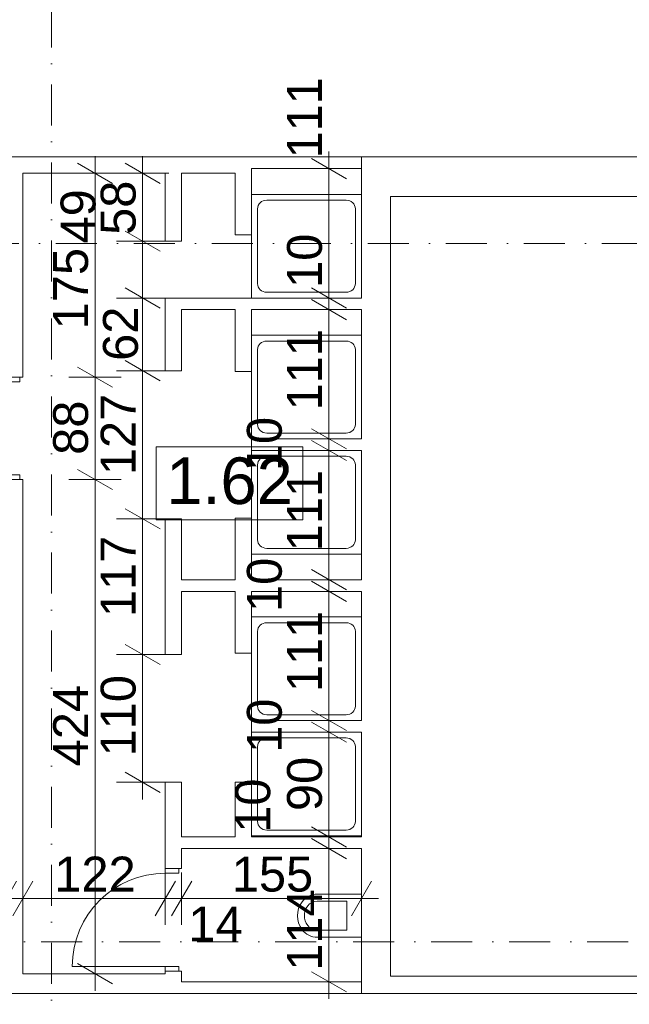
# Model space of a CAD drawing. Extents: x -283435 to 14216, y -77540 to 30522.
# Tile 38 of 177: x -152479 to -147239, y -73199 to -64740. Entities that reach past the tile are written whole.
import ezdxf

# ---------------------------------------------------------------- set-up
doc = ezdxf.new("R2010")
doc.units = 0
doc.header["$MEASUREMENT"] = 0
doc.linetypes.add('Kropki i Kreski', pattern=[670.277762, 352.777767, -176.388884, 0, -141.111112])
for name, color, linetype in [('Drzwi ArchiCAD', 7, 'Continuous'), ('SANITARNE', 7, 'Continuous'), ('WYMIARY', 7, 'Continuous'), ('ŚCIANY', 7, 'Continuous')]:
    doc.layers.add(name, color=color, linetype=linetype)
for name, color, linetype, lineweight in [('Drzwi ArchiCAD_Nr_Pióra__3', 3, 'Continuous', 18), ('Drzwi ArchiCAD_Nr_Pióra__7', 7, 'Continuous', 18), ('OPISY_Nr_Pióra__65', 65, 'Continuous', 18), ('OPISY_Nr_Pióra__86', 86, 'Continuous', 18), ('OSIE_Nr_Pióra__5', 5, 'Continuous', 18), ('OSIE_Nr_Pióra__7', 7, 'Continuous', 18), ('SANITARNE_Nr_Pióra__6', 6, 'Continuous', 9), ('WYMIARY_Nr_Pióra__4', 4, 'Continuous', 18), ('WYMIARY_Nr_Pióra__5', 5, 'Continuous', 18), ('ŚCIANY_Nr_Pióra__7', 7, 'Continuous', 18)]:
    doc.layers.add(name, color=color, linetype=linetype, lineweight=lineweight)
doc.styles.add('GENERATED_STYLE_1', font='arial.ttf')
doc.styles.add('GENERATED_STYLE_2', font='txt')
doc.dimstyles.new('GENERATED_STYLE__1', dxfattribs={"dimtxt": 300, "dimasz": 228, "dimexe": 0.18, "dimexo": 0, "dimgap": 0.09, "dimtad": 1, "dimdec": 0, "dimlfac": 0.1, "dimzin": 0, "dimdsep": 46, "dimtxsty": 'GENERATED_STYLE_2', "dimblk": 'ARROWHEAD_2', "dimblk1": 'ARROWHEAD_2', "dimblk2": 'ARROWHEAD_2', "dimcen": 0.09, "dimclrd": 256, "dimclre": 256, "dimclrt": 256, "dimazin": 0, "dimtfac": 1, "dimtdec": 4, "dimtmove": 0, "dimatfit": 3, "dimfxl": 1, "dimtolj": 1, "dimtzin": 0, "dimarcsym": 0})
doc.dimstyles.new('GENERATED_STYLE__2', dxfattribs={"dimtxt": 300, "dimasz": 228, "dimexe": 0.18, "dimexo": 0, "dimgap": 0.09, "dimtad": 1, "dimtih": 1, "dimtoh": 1, "dimdec": 0, "dimlfac": 0.1, "dimzin": 0, "dimdsep": 46, "dimtxsty": 'GENERATED_STYLE_2', "dimblk": 'ARROWHEAD_2', "dimblk1": 'ARROWHEAD_2', "dimblk2": 'ARROWHEAD_2', "dimcen": 0.09, "dimclrd": 256, "dimclre": 256, "dimclrt": 256, "dimazin": 0, "dimtfac": 1, "dimtdec": 4, "dimtmove": 0, "dimatfit": 3, "dimfxl": 1, "dimtolj": 1, "dimtzin": 0, "dimarcsym": 0})
doc.dimstyles.new('GENERATED_STYLE__3', dxfattribs={"dimtxt": 300, "dimasz": 228, "dimexe": 0.18, "dimexo": 0, "dimgap": 0.09, "dimtad": 1, "dimtih": 1, "dimtoh": 1, "dimdec": 0, "dimlfac": 0.1, "dimzin": 0, "dimdsep": 46, "dimtxsty": 'GENERATED_STYLE_2', "dimblk": 'ARROWHEAD_2', "dimblk1": 'ARROWHEAD_2', "dimblk2": 'ARROWHEAD_2', "dimcen": 0.09, "dimclrd": 256, "dimclre": 256, "dimclrt": 256, "dimazin": 0, "dimtfac": 1, "dimtdec": 4, "dimtmove": 2, "dimatfit": 3, "dimfxl": 1, "dimtolj": 1, "dimtzin": 0, "dimarcsym": 0})
doc.dimstyles.new('GENERATED_STYLE__4', dxfattribs={"dimtxt": 300, "dimasz": 228, "dimexe": 0.18, "dimexo": 0, "dimgap": 0.09, "dimtad": 1, "dimdec": 0, "dimlfac": 0.1, "dimzin": 0, "dimdsep": 46, "dimtxsty": 'GENERATED_STYLE_2', "dimblk": 'ARROWHEAD_2', "dimblk1": 'ARROWHEAD_2', "dimblk2": 'ARROWHEAD_2', "dimcen": 0.09, "dimclrd": 256, "dimclre": 256, "dimclrt": 256, "dimazin": 0, "dimtfac": 1, "dimtdec": 4, "dimtmove": 2, "dimatfit": 3, "dimfxl": 1, "dimtolj": 1, "dimtzin": 0, "dimarcsym": 0})

# ---------------------------------------------------------------- blocks, each defined once
blk = doc.blocks.new('Ściana_227', base_point=(-149541.4, -66259.7))
at = {"layer": 'ŚCIANY_Nr_Pióra__7', "linetype": 'Continuous'}
for p, q in [((-149541.4, -65919.7), (-149541.4, -67131.3)), ((-149291.4, -72955.8), (-149291.4, -66259.7)), ((-149541.4, -67231.3), (-149541.4, -68341.3)), ((-149541.4, -68441.3), (-149541.4, -69551.3)), ((-149541.4, -69651.3), (-149541.4, -70761.3)), ((-149541.4, -70861.3), (-149541.4, -71761.3)), ((-149541.4, -71861.3), (-149541.4, -73105.8))]:
    blk.add_line(p, q, dxfattribs=at)
blk = doc.blocks.new('Ściana_415', base_point=(-154571.4, -65919.7))
at = {"layer": 'ŚCIANY_Nr_Pióra__7', "linetype": 'Continuous'}
for p, q in [((-150487, -65919.7), (-154571.4, -65919.7)), ((-154571.4, -66059.7), (-152592, -66059.7)), ((-152452, -66059.7), (-151227, -66059.7)), ((-151087, -66059.7), (-150627, -66059.7))]:
    blk.add_line(p, q, dxfattribs=at)
blk = doc.blocks.new('D1 Drzwi proste 12_141')
at = {"layer": 'Drzwi ArchiCAD_Nr_Pióra__3', "linetype": 'Continuous'}
for p, q in [((400, 0), (400, 800)), ((-400, 0), (-440, 0)), ((-440, 0), (-440, -115)), ((-400, -115), (-400, 0)), ((440, 0), (400, 0)), ((400, 0), (400, -115)), ((440, -115), (440, 0)), ((-440, -115), (-400, -115)), ((400, -115), (440, -115))]:
    blk.add_line(p, q, dxfattribs=at)
blk.add_arc((400, 0), 800, 90, 180, dxfattribs=at)
at = {"layer": 'Drzwi ArchiCAD_Nr_Pióra__7', "linetype": 'Continuous'}
for p, q in [((-440, 0), (-440, -115)), ((440, 0), (440, -115))]:
    blk.add_line(p, q, dxfattribs=at)
blk = doc.blocks.new('Ściana_418', base_point=(-152592, -65919.7))
at = {"layer": 'ŚCIANY_Nr_Pióra__7', "linetype": 'Continuous'}
for p, q in [((-152592, -66059.7), (-152592, -67810.9)), ((-152452, -67810.9), (-152452, -66059.7)), ((-152592, -67810.9), (-152477, -67810.9)), ((-152477, -67810.9), (-152452, -67810.9)), ((-152592, -68690.9), (-152477, -68690.9)), ((-152592, -68690.9), (-152592, -72935.8)), ((-152477, -68690.9), (-152452, -68690.9)), ((-152452, -72935.8), (-152452, -68690.9))]:
    blk.add_line(p, q, dxfattribs=at)
at = {"layer": 'Drzwi ArchiCAD', "linetype": 'Continuous', "xscale": -1, "rotation": 90}
blk.add_blockref('D1 Drzwi proste 12_141', (-152592, -68250.9), dxfattribs=at)
blk = doc.blocks.new('Ściana_419', base_point=(-134110.3, -66259.7))
at = {"layer": 'ŚCIANY_Nr_Pióra__7', "linetype": 'Continuous'}
for p, q in [((-140036.4, -65919.7), (-149541.4, -65919.7)), ((-149291.4, -66259.7), (-134320.3, -66259.7))]:
    blk.add_line(p, q, dxfattribs=at)
blk = doc.blocks.new('Ściana_420', base_point=(-151227, -65919.7))
at = {"layer": 'ŚCIANY_Nr_Pióra__7', "linetype": 'Continuous'}
for p, q in [((-151227, -66059.7), (-151227, -66643)), ((-151087, -66643), (-151087, -66059.7)), ((-151227, -66643), (-151087, -66643))]:
    blk.add_line(p, q, dxfattribs=at)
blk = doc.blocks.new('Ściana_421', base_point=(-150627, -65919.7))
at = {"layer": 'ŚCIANY_Nr_Pióra__7', "linetype": 'Continuous'}
for p, q in [((-150627, -66059.7), (-150627, -66589.7)), ((-150487, -66589.7), (-150487, -66019.7)), ((-150627, -66589.7), (-150487, -66589.7))]:
    blk.add_line(p, q, dxfattribs=at)
blk = doc.blocks.new('Ściana_422', base_point=(-151227, -67131.3))
at = {"layer": 'ŚCIANY_Nr_Pióra__7', "linetype": 'Continuous'}
for p, q in [((-151227, -67131.3), (-151227, -67755.8)), ((-151087, -67755.8), (-151087, -67231.3)), ((-151227, -67755.8), (-151087, -67755.8))]:
    blk.add_line(p, q, dxfattribs=at)
blk = doc.blocks.new('Ściana_423', base_point=(-151227, -67131.3))
at = {"layer": 'ŚCIANY_Nr_Pióra__7', "linetype": 'Continuous'}
for p, q in [((-149541.4, -67131.3), (-151227, -67131.3)), ((-151087, -67231.3), (-150627, -67231.3)), ((-150487, -67231.3), (-149541.4, -67231.3))]:
    blk.add_line(p, q, dxfattribs=at)
blk = doc.blocks.new('Ściana_424', base_point=(-151227, -69029))
at = {"layer": 'ŚCIANY_Nr_Pióra__7', "linetype": 'Continuous'}
for p, q in [((-151227, -69029), (-151227, -70194.3)), ((-151087, -69029), (-151227, -69029)), ((-151087, -69551.3), (-151087, -69029)), ((-151087, -70194.3), (-151087, -69651.3)), ((-151227, -70194.3), (-151087, -70194.3))]:
    blk.add_line(p, q, dxfattribs=at)
blk = doc.blocks.new('Ściana_425', base_point=(-151227, -71291.8))
at = {"layer": 'ŚCIANY_Nr_Pióra__7', "linetype": 'Continuous'}
for p, q in [((-151227, -71291.8), (-151227, -72033.1)), ((-151087, -71291.8), (-151227, -71291.8)), ((-151087, -71761.3), (-151087, -71291.8)), ((-151087, -72033.1), (-151087, -71861.3)), ((-151227, -72033.1), (-151112, -72033.1)), ((-151112, -72033.1), (-151087, -72033.1)), ((-151227, -72913.1), (-151112, -72913.1)), ((-151227, -72913.1), (-151227, -72935.8)), ((-151112, -72913.1), (-151087, -72913.1)), ((-151087, -72935.8), (-151087, -72913.1))]:
    blk.add_line(p, q, dxfattribs=at)
at = {"layer": 'Drzwi ArchiCAD', "linetype": 'Continuous', "xscale": -1, "rotation": 90}
blk.add_blockref('D1 Drzwi proste 12_141', (-151227, -72473.1), dxfattribs=at)
blk = doc.blocks.new('Ściana_426', base_point=(-149541.4, -72955.8))
at = {"layer": 'ŚCIANY_Nr_Pióra__7', "linetype": 'Continuous'}
for p, q in [((-134320.3, -72955.8), (-149291.4, -72955.8)), ((-149541.4, -73105.8), (-127395.2, -73105.8))]:
    blk.add_line(p, q, dxfattribs=at)
blk = doc.blocks.new('Ściana_427', base_point=(-154571.4, -73105.8))
at = {"layer": 'ŚCIANY_Nr_Pióra__7', "linetype": 'Continuous'}
for p, q in [((-152592, -72935.8), (-154571.4, -72935.8)), ((-151227, -72935.8), (-152452, -72935.8)), ((-151087, -73005.8), (-151087, -72935.8)), ((-154691.4, -73105.8), (-151087, -73105.8))]:
    blk.add_line(p, q, dxfattribs=at)
blk = doc.blocks.new('Ściana_428', base_point=(-150627, -65919.7))
at = {"layer": 'ŚCIANY_Nr_Pióra__7', "linetype": 'Continuous'}
for p, q in [((-149541.4, -65919.7), (-150487, -65919.7)), ((-149541.4, -66019.7), (-149541.4, -65919.7)), ((-150487, -66019.7), (-149541.4, -66019.7))]:
    blk.add_line(p, q, dxfattribs=at)
blk = doc.blocks.new('Ściana_429', base_point=(-150487, -68341.3))
at = {"layer": 'ŚCIANY_Nr_Pióra__7', "linetype": 'Continuous'}
for p, q in [((-149541.4, -68341.3), (-150487, -68341.3)), ((-150487, -68341.3), (-150487, -68441.3)), ((-150487, -68441.3), (-149541.4, -68441.3))]:
    blk.add_line(p, q, dxfattribs=at)
blk = doc.blocks.new('Ściana_430', base_point=(-151227, -69551.3))
at = {"layer": 'ŚCIANY_Nr_Pióra__7', "linetype": 'Continuous'}
for p, q in [((-150627, -69551.3), (-151087, -69551.3)), ((-149541.4, -69551.3), (-150487, -69551.3)), ((-151087, -69651.3), (-150627, -69651.3)), ((-150487, -69651.3), (-149541.4, -69651.3))]:
    blk.add_line(p, q, dxfattribs=at)
blk = doc.blocks.new('Ściana_431', base_point=(-150487, -70761.3))
at = {"layer": 'ŚCIANY_Nr_Pióra__7', "linetype": 'Continuous'}
for p, q in [((-149541.4, -70761.3), (-150487, -70761.3)), ((-150487, -70761.3), (-150487, -70861.3)), ((-150487, -70861.3), (-149541.4, -70861.3))]:
    blk.add_line(p, q, dxfattribs=at)
blk = doc.blocks.new('Ściana_432', base_point=(-151227, -71761.3))
at = {"layer": 'ŚCIANY_Nr_Pióra__7', "linetype": 'Continuous'}
for p, q in [((-150627, -71761.3), (-151087, -71761.3)), ((-149541.4, -71761.3), (-150487, -71761.3)), ((-151087, -71861.3), (-150627, -71861.3)), ((-150487, -71861.3), (-149541.4, -71861.3))]:
    blk.add_line(p, q, dxfattribs=at)
blk = doc.blocks.new('Ściana_252', base_point=(-151087, -73105.8))
at = {"layer": 'ŚCIANY_Nr_Pióra__7', "linetype": 'Continuous'}
for p, q in [((-149541.4, -73005.8), (-151087, -73005.8)), ((-149541.4, -73105.8), (-149541.4, -73005.8)), ((-151087, -73105.8), (-149541.4, -73105.8))]:
    blk.add_line(p, q, dxfattribs=at)
blk = doc.blocks.new('Ściana_492', base_point=(-150627, -67131.3))
at = {"layer": 'ŚCIANY_Nr_Pióra__7', "linetype": 'Continuous'}
for p, q in [((-150627, -67231.3), (-150627, -67761.3)), ((-150487, -67761.3), (-150487, -67231.3)), ((-150627, -67761.3), (-150487, -67761.3))]:
    blk.add_line(p, q, dxfattribs=at)
blk = doc.blocks.new('Ściana_494', base_point=(-150627, -69021.3))
at = {"layer": 'ŚCIANY_Nr_Pióra__7', "linetype": 'Continuous'}
for p, q in [((-150627, -69021.3), (-150627, -69551.3)), ((-150487, -69021.3), (-150627, -69021.3)), ((-150487, -69551.3), (-150487, -69021.3)), ((-150627, -69651.3), (-150627, -70181.3)), ((-150487, -70181.3), (-150487, -69651.3)), ((-150627, -70181.3), (-150487, -70181.3))]:
    blk.add_line(p, q, dxfattribs=at)
blk = doc.blocks.new('Ściana_493', base_point=(-150627, -71861.3))
at = {"layer": 'ŚCIANY_Nr_Pióra__7', "linetype": 'Continuous'}
for p, q in [((-150487, -71291.8), (-150627, -71291.8)), ((-150627, -71291.8), (-150627, -71761.3)), ((-150487, -71761.3), (-150487, -71291.8)), ((-150627, -71861.3), (-150487, -71861.3))]:
    blk.add_line(p, q, dxfattribs=at)
blk = doc.blocks.new('WC 12_6')
at = {"layer": 'SANITARNE_Nr_Pióra__6', "linetype": 'Continuous'}
for p, q in [((0, 170), (0, 550)), ((370, 550), (0, 550)), ((370, 170), (370, 550)), ((60, 425), (60, 170)), ((310, 425), (60, 425)), ((310, 170), (310, 425))]:
    blk.add_line(p, q, dxfattribs=at)
for centre, radius, start, end in [((162.5, 170), 162.5, 180, 233.1301), ((162.5, 170), 102.5, 180, 233.1301), ((207.5, 170), 102.5, 306.8699, 0), ((207.5, 170), 162.5, 306.8699, 0), ((185, 200), 140, 233.1301, 306.8699), ((185, 200), 200, 233.1301, 306.866)]:
    blk.add_arc(centre, radius, start, end, dxfattribs=at)
blk = doc.blocks.new('Brodzik prysznicowy 12_5')
at = {"layer": 'SANITARNE_Nr_Pióra__6', "linetype": 'Continuous'}
for p, q in [((890, 945.6), (0, 945.6)), ((0, 945.6), (0, 0)), ((890, 0), (890, 945.6)), ((123.6, 893), (766.4, 893)), ((49.4, 131.3), (49.4, 814.2)), ((840.6, 131.3), (840.6, 814.2)), ((0, 0), (890, 0)), ((123.6, 52.5), (766.4, 52.5))]:
    blk.add_line(p, q, dxfattribs=at)
for centre, start_param, end_param in [((123.6, 814.2), 0, 1.570796), ((766.4, 814.2), 4.712389, 6.283185), ((123.6, 131.3), 1.570796, 3.141593), ((766.4, 131.3), 3.141593, 4.712389)]:
    blk.add_ellipse(centre, major_axis=(0, 78.8), ratio=0.94124, start_param=start_param, end_param=end_param, dxfattribs=at)
blk = doc.blocks.new('Brodzik prysznicowy 12_6')
at = {"layer": 'SANITARNE_Nr_Pióra__6', "linetype": 'Continuous'}
for p, q in [((890, 945.6), (0, 945.6)), ((0, 945.6), (0, 0)), ((890, 0), (890, 945.6)), ((123.6, 893), (766.4, 893)), ((49.4, 131.3), (49.4, 814.2)), ((840.6, 131.3), (840.6, 814.2)), ((0, 0), (890, 0)), ((123.6, 52.5), (766.4, 52.5))]:
    blk.add_line(p, q, dxfattribs=at)
for centre, start_param, end_param in [((123.6, 814.2), 0, 1.570796), ((766.4, 814.2), 4.712389, 6.283185), ((123.6, 131.3), 1.570796, 3.141593), ((766.4, 131.3), 3.141593, 4.712389)]:
    blk.add_ellipse(centre, major_axis=(0, 78.8), ratio=0.94124, start_param=start_param, end_param=end_param, dxfattribs=at)
blk = doc.blocks.new('*D2235')
at = {"layer": 'WYMIARY_Nr_Pióra__4', "linetype": 'Continuous', "transparency": 16777216}
for p, q in [((-152592, -72515.2), (-152592, -72065.2)), ((-152452, -72515.2), (-152452, -72065.2)), ((-152505.4, -72140.2), (-152678.6, -72440.2)), ((-152365.4, -72140.2), (-152538.6, -72440.2)), ((-152592, -72290.2), (-152452, -72290.2))]:
    blk.add_line(p, q, dxfattribs=at)
blk = doc.blocks.new('ARROWHEAD_2')
at = {"linetype": 'Continuous'}
for p, q in [((-0.378, -0.655), (0.378, 0.655)), ((0, 0), (-1, 0))]:
    blk.add_line(p, q, dxfattribs=at)
blk = doc.blocks.new('*D2236')
at = {"layer": 'WYMIARY_Nr_Pióra__4', "linetype": 'Continuous', "transparency": 16777216}
for p, q in [((-152452, -72515.2), (-152452, -72065.2)), ((-151227, -72515.2), (-151227, -72065.2)), ((-152365.4, -72140.2), (-152538.6, -72440.2)), ((-151140.4, -72140.2), (-151313.6, -72440.2)), ((-152452, -72290.2), (-151227, -72290.2))]:
    blk.add_line(p, q, dxfattribs=at)
at = {"layer": 'WYMIARY_Nr_Pióra__5', "transparency": 16777216, "insert": (-152181, -71930.2), "char_height": 300, "attachment_point": 1, "style": 'GENERATED_STYLE_1'}
blk.add_mtext('{122}', dxfattribs=at)
blk = doc.blocks.new('*D2237')
at = {"layer": 'WYMIARY_Nr_Pióra__4', "linetype": 'Continuous', "transparency": 16777216}
for p, q in [((-151227, -72515.2), (-151227, -72065.2)), ((-151087, -72515.2), (-151087, -72065.2)), ((-151140.4, -72140.2), (-151313.6, -72440.2)), ((-151000.4, -72140.2), (-151173.6, -72440.2)), ((-151227, -72290.2), (-151087, -72290.2))]:
    blk.add_line(p, q, dxfattribs=at)
blk = doc.blocks.new('*D2238')
at = {"layer": 'WYMIARY_Nr_Pióra__4', "linetype": 'Continuous', "transparency": 16777216}
for p, q in [((-151087, -72515.2), (-151087, -72065.2)), ((-149541.4, -72515.2), (-149541.4, -72065.2)), ((-151000.4, -72140.2), (-151173.6, -72440.2)), ((-149628.1, -72440.2), (-149454.8, -72140.2)), ((-151087, -72290.2), (-149541.4, -72290.2)), ((-149541.4, -72290.2), (-149394.7, -72290.2))]:
    blk.add_line(p, q, dxfattribs=at)
at = {"layer": 'WYMIARY_Nr_Pióra__5', "transparency": 16777216, "char_height": 300, "attachment_point": 1, "style": 'GENERATED_STYLE_1'}
for s, insert in [('{155}', (-150655.7, -71930.2)), ('{14}', (-151028.7, -72358.7))]:
    blk.add_mtext(s, dxfattribs=dict(at, insert=insert))
blk = doc.blocks.new('*D2240')
at = {"layer": 'WYMIARY_Nr_Pióra__4', "linetype": 'Continuous', "transparency": 16777216}
for p, q in [((-151981.4, -68604.3), (-151681.4, -68777.5)), ((-151606.4, -68690.9), (-152056.4, -68690.9)), ((-151831.4, -72935.8), (-151831.4, -68690.9)), ((-151981.4, -72849.2), (-151681.4, -73022.4)), ((-151606.4, -72935.8), (-152056.4, -72935.8)), ((-151831.4, -73082.5), (-151831.4, -72935.8))]:
    blk.add_line(p, q, dxfattribs=at)
at = {"layer": 'WYMIARY_Nr_Pióra__5', "transparency": 16777216, "insert": (-152191.4, -71154.9), "char_height": 300, "attachment_point": 1, "rotation": 90, "style": 'GENERATED_STYLE_1'}
blk.add_mtext('{424}', dxfattribs=at)
blk = doc.blocks.new('*D2241')
at = {"layer": 'WYMIARY_Nr_Pióra__4', "linetype": 'Continuous', "transparency": 16777216}
for p, q in [((-151981.4, -67724.3), (-151681.4, -67897.5)), ((-151606.4, -67810.9), (-152056.4, -67810.9)), ((-151831.4, -68690.9), (-151831.4, -67810.9)), ((-151981.4, -68604.3), (-151681.4, -68777.5)), ((-151606.4, -68690.9), (-152056.4, -68690.9))]:
    blk.add_line(p, q, dxfattribs=at)
at = {"layer": 'WYMIARY_Nr_Pióra__5', "transparency": 16777216, "insert": (-152191.4, -68478.6), "char_height": 300, "attachment_point": 1, "rotation": 90, "style": 'GENERATED_STYLE_1'}
blk.add_mtext('{88}', dxfattribs=at)
blk = doc.blocks.new('*D2242')
at = {"layer": 'WYMIARY_Nr_Pióra__4', "linetype": 'Continuous', "transparency": 16777216}
for p, q in [((-151681.4, -66146.3), (-151981.4, -65973.1)), ((-151831.4, -66059.7), (-151831.4, -65913)), ((-151606.4, -66059.7), (-152056.4, -66059.7)), ((-151831.4, -67810.9), (-151831.4, -66059.7)), ((-151981.4, -67724.3), (-151681.4, -67897.5)), ((-151606.4, -67810.9), (-152056.4, -67810.9))]:
    blk.add_line(p, q, dxfattribs=at)
at = {"layer": 'WYMIARY_Nr_Pióra__5', "transparency": 16777216, "insert": (-152191.4, -67400.5), "char_height": 300, "attachment_point": 1, "rotation": 90, "style": 'GENERATED_STYLE_1'}
blk.add_mtext('{175}', dxfattribs=at)
blk = doc.blocks.new('*D2243')
at = {"layer": 'WYMIARY_Nr_Pióra__4', "linetype": 'Continuous', "transparency": 16777216}
for p, q in [((-151572.5, -70107.7), (-151272.5, -70280.9)), ((-151197.5, -70194.3), (-151647.5, -70194.3)), ((-151422.5, -71291.8), (-151422.5, -70194.3)), ((-151572.5, -71205.2), (-151272.5, -71378.4)), ((-151197.5, -71291.8), (-151647.5, -71291.8)), ((-151422.5, -71438.5), (-151422.5, -71291.8))]:
    blk.add_line(p, q, dxfattribs=at)
at = {"layer": 'WYMIARY_Nr_Pióra__5', "transparency": 16777216, "insert": (-151782.5, -71069.4), "char_height": 300, "attachment_point": 1, "rotation": 90, "style": 'GENERATED_STYLE_1'}
blk.add_mtext('{110}', dxfattribs=at)
blk = doc.blocks.new('*D2244')
at = {"layer": 'WYMIARY_Nr_Pióra__4', "linetype": 'Continuous', "transparency": 16777216}
for p, q in [((-151572.5, -68942.4), (-151272.5, -69115.6)), ((-151197.5, -69029), (-151647.5, -69029)), ((-151422.5, -70194.3), (-151422.5, -69029)), ((-151572.5, -70107.7), (-151272.5, -70280.9)), ((-151197.5, -70194.3), (-151647.5, -70194.3))]:
    blk.add_line(p, q, dxfattribs=at)
at = {"layer": 'WYMIARY_Nr_Pióra__5', "transparency": 16777216, "insert": (-151782.5, -69873), "char_height": 300, "attachment_point": 1, "rotation": 90, "style": 'GENERATED_STYLE_1'}
blk.add_mtext('{117}', dxfattribs=at)
blk = doc.blocks.new('*D2245')
at = {"layer": 'WYMIARY_Nr_Pióra__4', "linetype": 'Continuous', "transparency": 16777216}
for p, q in [((-151572.5, -67669.2), (-151272.5, -67842.4)), ((-151197.5, -67755.8), (-151647.5, -67755.8)), ((-151422.5, -69029), (-151422.5, -67755.8)), ((-151572.5, -68942.4), (-151272.5, -69115.6)), ((-151197.5, -69029), (-151647.5, -69029))]:
    blk.add_line(p, q, dxfattribs=at)
at = {"layer": 'WYMIARY_Nr_Pióra__5', "transparency": 16777216, "insert": (-151782.5, -68653.4), "char_height": 300, "attachment_point": 1, "rotation": 90, "style": 'GENERATED_STYLE_1'}
blk.add_mtext('{127}', dxfattribs=at)
blk = doc.blocks.new('*D2246')
at = {"layer": 'WYMIARY_Nr_Pióra__4', "linetype": 'Continuous', "transparency": 16777216}
for p, q in [((-151572.5, -67044.7), (-151272.5, -67217.9)), ((-151197.5, -67131.3), (-151647.5, -67131.3)), ((-151422.5, -67755.8), (-151422.5, -67131.3)), ((-151572.5, -67669.2), (-151272.5, -67842.4)), ((-151197.5, -67755.8), (-151647.5, -67755.8))]:
    blk.add_line(p, q, dxfattribs=at)
at = {"layer": 'WYMIARY_Nr_Pióra__5', "transparency": 16777216, "insert": (-151762.8, -67671.2), "char_height": 300, "attachment_point": 1, "rotation": 90, "style": 'GENERATED_STYLE_1'}
blk.add_mtext('{62}', dxfattribs=at)
blk = doc.blocks.new('*D2247')
at = {"layer": 'WYMIARY_Nr_Pióra__4', "linetype": 'Continuous', "transparency": 16777216}
for p, q in [((-151572.5, -66556.4), (-151272.5, -66729.6)), ((-151197.5, -66643), (-151647.5, -66643)), ((-151422.5, -67131.3), (-151422.5, -66643)), ((-151572.5, -67044.7), (-151272.5, -67217.9)), ((-151197.5, -67131.3), (-151647.5, -67131.3))]:
    blk.add_line(p, q, dxfattribs=at)
at = {"layer": 'WYMIARY_Nr_Pióra__5', "transparency": 16777216, "insert": (-152127.5, -66663), "char_height": 300, "attachment_point": 1, "rotation": 90, "style": 'GENERATED_STYLE_1'}
blk.add_mtext('{49}', dxfattribs=at)
blk = doc.blocks.new('*D2248')
at = {"layer": 'WYMIARY_Nr_Pióra__4', "linetype": 'Continuous', "transparency": 16777216}
for p, q in [((-151272.5, -66146.3), (-151572.5, -65973.1)), ((-151422.5, -66059.7), (-151422.5, -65913)), ((-151197.5, -66059.7), (-151647.5, -66059.7)), ((-151422.5, -66643), (-151422.5, -66059.7)), ((-151572.5, -66556.4), (-151272.5, -66729.6)), ((-151197.5, -66643), (-151647.5, -66643))]:
    blk.add_line(p, q, dxfattribs=at)
at = {"layer": 'WYMIARY_Nr_Pióra__5', "transparency": 16777216, "insert": (-151782.5, -66589.3), "char_height": 300, "attachment_point": 1, "rotation": 90, "style": 'GENERATED_STYLE_1'}
blk.add_mtext('{58}', dxfattribs=at)
blk = doc.blocks.new('*D2249')
at = {"layer": 'WYMIARY_Nr_Pióra__4', "linetype": 'Continuous', "transparency": 16777216}
for p, q in [((-149971.2, -71774.7), (-149671.2, -71947.9)), ((-149596.2, -71861.3), (-150046.2, -71861.3)), ((-149821.2, -73005.8), (-149821.2, -71861.3)), ((-149971.2, -72919.2), (-149671.2, -73092.4)), ((-149596.2, -73005.8), (-150046.2, -73005.8)), ((-149821.2, -73152.5), (-149821.2, -73005.8))]:
    blk.add_line(p, q, dxfattribs=at)
at = {"layer": 'WYMIARY_Nr_Pióra__5', "transparency": 16777216, "insert": (-150181.2, -72910.7), "char_height": 300, "attachment_point": 1, "rotation": 90, "style": 'GENERATED_STYLE_1'}
blk.add_mtext('{114}', dxfattribs=at)
blk = doc.blocks.new('*D2250')
at = {"layer": 'WYMIARY_Nr_Pióra__4', "linetype": 'Continuous', "transparency": 16777216}
for p, q in [((-149971.2, -71674.7), (-149671.2, -71847.9)), ((-149596.2, -71761.3), (-150046.2, -71761.3)), ((-149971.2, -71774.7), (-149671.2, -71947.9)), ((-149821.2, -71861.3), (-149821.2, -71761.3)), ((-149596.2, -71861.3), (-150046.2, -71861.3))]:
    blk.add_line(p, q, dxfattribs=at)
blk = doc.blocks.new('*D2251')
at = {"layer": 'WYMIARY_Nr_Pióra__4', "linetype": 'Continuous', "transparency": 16777216}
for p, q in [((-149971.2, -70774.7), (-149671.2, -70947.9)), ((-149596.2, -70861.3), (-150046.2, -70861.3)), ((-149821.2, -71761.3), (-149821.2, -70861.3)), ((-149971.2, -71674.7), (-149671.2, -71847.9)), ((-149596.2, -71761.3), (-150046.2, -71761.3))]:
    blk.add_line(p, q, dxfattribs=at)
at = {"layer": 'WYMIARY_Nr_Pióra__5', "transparency": 16777216, "char_height": 300, "attachment_point": 1, "rotation": 90, "style": 'GENERATED_STYLE_1'}
for s, insert in [('{10}', (-150526.2, -71038.9)), ('{90}', (-150181.2, -71538.9)), ('{10}', (-150625.5, -71725.6))]:
    blk.add_mtext(s, dxfattribs=dict(at, insert=insert))
blk = doc.blocks.new('*D2252')
at = {"layer": 'WYMIARY_Nr_Pióra__4', "linetype": 'Continuous', "transparency": 16777216}
for p, q in [((-149971.2, -70674.7), (-149671.2, -70847.9)), ((-149596.2, -70761.3), (-150046.2, -70761.3)), ((-149971.2, -70774.7), (-149671.2, -70947.9)), ((-149821.2, -70861.3), (-149821.2, -70761.3)), ((-149596.2, -70861.3), (-150046.2, -70861.3))]:
    blk.add_line(p, q, dxfattribs=at)
blk = doc.blocks.new('*D2253')
at = {"layer": 'WYMIARY_Nr_Pióra__4', "linetype": 'Continuous', "transparency": 16777216}
for p, q in [((-149971.2, -69564.7), (-149671.2, -69737.9)), ((-149596.2, -69651.3), (-150046.2, -69651.3)), ((-149821.2, -70761.3), (-149821.2, -69651.3)), ((-149971.2, -70674.7), (-149671.2, -70847.9)), ((-149596.2, -70761.3), (-150046.2, -70761.3))]:
    blk.add_line(p, q, dxfattribs=at)
at = {"layer": 'WYMIARY_Nr_Pióra__5', "transparency": 16777216, "char_height": 300, "attachment_point": 1, "rotation": 90, "style": 'GENERATED_STYLE_1'}
for s, insert in [('{10}', (-150526.2, -69828.9)), ('{111}', (-150181.2, -70517.6))]:
    blk.add_mtext(s, dxfattribs=dict(at, insert=insert))
blk = doc.blocks.new('*D2254')
at = {"layer": 'WYMIARY_Nr_Pióra__4', "linetype": 'Continuous', "transparency": 16777216}
for p, q in [((-149971.2, -69464.7), (-149671.2, -69637.9)), ((-149596.2, -69551.3), (-150046.2, -69551.3)), ((-149971.2, -69564.7), (-149671.2, -69737.9)), ((-149821.2, -69651.3), (-149821.2, -69551.3)), ((-149596.2, -69651.3), (-150046.2, -69651.3))]:
    blk.add_line(p, q, dxfattribs=at)
blk = doc.blocks.new('*D2255')
at = {"layer": 'WYMIARY_Nr_Pióra__4', "linetype": 'Continuous', "transparency": 16777216}
for p, q in [((-149971.2, -68354.7), (-149671.2, -68527.9)), ((-149596.2, -68441.3), (-150046.2, -68441.3)), ((-149821.2, -69551.3), (-149821.2, -68441.3)), ((-149971.2, -69464.7), (-149671.2, -69637.9)), ((-149596.2, -69551.3), (-150046.2, -69551.3))]:
    blk.add_line(p, q, dxfattribs=at)
at = {"layer": 'WYMIARY_Nr_Pióra__5', "transparency": 16777216, "char_height": 300, "attachment_point": 1, "rotation": 90, "style": 'GENERATED_STYLE_1'}
for s, insert in [('{10}', (-150526.2, -68618.9)), ('{111}', (-150181.2, -69307.6))]:
    blk.add_mtext(s, dxfattribs=dict(at, insert=insert))
blk = doc.blocks.new('*D2256')
at = {"layer": 'WYMIARY_Nr_Pióra__4', "linetype": 'Continuous', "transparency": 16777216}
for p, q in [((-149971.2, -68254.7), (-149671.2, -68427.9)), ((-149596.2, -68341.3), (-150046.2, -68341.3)), ((-149821.2, -68441.3), (-149821.2, -68341.3)), ((-149971.2, -68354.7), (-149671.2, -68527.9)), ((-149596.2, -68441.3), (-150046.2, -68441.3))]:
    blk.add_line(p, q, dxfattribs=at)
blk = doc.blocks.new('*D2257')
at = {"layer": 'WYMIARY_Nr_Pióra__4', "linetype": 'Continuous', "transparency": 16777216}
for p, q in [((-149971.2, -67144.7), (-149671.2, -67317.9)), ((-149596.2, -67231.3), (-150046.2, -67231.3)), ((-149821.2, -68341.3), (-149821.2, -67231.3)), ((-149971.2, -68254.7), (-149671.2, -68427.9)), ((-149596.2, -68341.3), (-150046.2, -68341.3))]:
    blk.add_line(p, q, dxfattribs=at)
at = {"layer": 'WYMIARY_Nr_Pióra__5', "transparency": 16777216, "insert": (-150181.2, -68097.6), "char_height": 300, "attachment_point": 1, "rotation": 90, "style": 'GENERATED_STYLE_1'}
blk.add_mtext('{111}', dxfattribs=at)
blk = doc.blocks.new('*D2258')
at = {"layer": 'WYMIARY_Nr_Pióra__4', "linetype": 'Continuous', "transparency": 16777216}
for p, q in [((-149971.2, -67044.7), (-149671.2, -67217.9)), ((-149596.2, -67131.3), (-150046.2, -67131.3)), ((-149971.2, -67144.7), (-149671.2, -67317.9)), ((-149821.2, -67231.3), (-149821.2, -67131.3)), ((-149596.2, -67231.3), (-150046.2, -67231.3))]:
    blk.add_line(p, q, dxfattribs=at)
blk = doc.blocks.new('*D2259')
at = {"layer": 'WYMIARY_Nr_Pióra__4', "linetype": 'Continuous', "transparency": 16777216}
for p, q in [((-149821.2, -66019.7), (-149821.2, -65873)), ((-149671.2, -66106.3), (-149971.2, -65933.1)), ((-149596.2, -66019.7), (-150046.2, -66019.7)), ((-149821.2, -67131.3), (-149821.2, -66019.7)), ((-149971.2, -67044.7), (-149671.2, -67217.9)), ((-149596.2, -67131.3), (-150046.2, -67131.3))]:
    blk.add_line(p, q, dxfattribs=at)
at = {"layer": 'WYMIARY_Nr_Pióra__5', "transparency": 16777216, "char_height": 300, "attachment_point": 1, "rotation": 90, "style": 'GENERATED_STYLE_1'}
for s, insert in [('{111}', (-150181.2, -65933)), ('{10}', (-150181.2, -67044.6))]:
    blk.add_mtext(s, dxfattribs=dict(at, insert=insert))

msp = doc.modelspace()

# ---------------------------------------------------------------- linework, layer by layer
at = {"layer": 'OPISY_Nr_Pióra__65', "linetype": 'Continuous', "flags": 128}
msp.add_lwpolyline([(-151304.9, -68409.6), (-150046, -68409.6), (-150046, -69038.2), (-151304.9, -69038.2)], close=True, dxfattribs=at)
at = {"layer": 'OSIE_Nr_Pióra__5', "linetype": 'Kropki i Kreski'}
msp.add_line((-152204, -75704.3), (-152204, -56842.9), dxfattribs=at)
at = {"layer": 'OSIE_Nr_Pióra__7', "linetype": 'Kropki i Kreski'}
for p, q in [((-233283.4, -66663), (11369.3, -66663)), ((-230728.9, -72663), (11369.3, -72663))]:
    msp.add_line(p, q, dxfattribs=at)

# ---------------------------------------------------------------- block references
at = {"layer": 'SANITARNE', "linetype": 'Continuous', "rotation": 90}
for p in [(-149541.4, -67131.3), (-149541.4, -68341.3), (-149541.4, -70761.3)]:
    msp.add_blockref('Brodzik prysznicowy 12_6', p, dxfattribs=at)
at = {"layer": 'SANITARNE', "linetype": 'Continuous', "xscale": -1}
for name, p, rotation in [('Brodzik prysznicowy 12_5', (-149541.4, -68441.3), 90), ('Brodzik prysznicowy 12_5', (-149541.4, -70861.3), 90), ('WC 12_6', (-150091.4, -72622.8), 270)]:
    msp.add_blockref(name, p, dxfattribs=dict(at, rotation=rotation))
at = {"layer": 'ŚCIANY'}
for name, p in [('Ściana_415', (-154571.4, -65919.7)), ('Ściana_428', (-150627, -65919.7)), ('Ściana_227', (-149541.4, -66259.7)), ('Ściana_419', (-134110.3, -66259.7)), ('Ściana_418', (-152592, -65919.7)), ('Ściana_420', (-151227, -65919.7)), ('Ściana_421', (-150627, -65919.7)), ('Ściana_422', (-151227, -67131.3)), ('Ściana_423', (-151227, -67131.3)), ('Ściana_492', (-150627, -67131.3)), ('Ściana_429', (-150487, -68341.3)), ('Ściana_494', (-150627, -69021.3)), ('Ściana_424', (-151227, -69029)), ('Ściana_430', (-151227, -69551.3)), ('Ściana_431', (-150487, -70761.3)), ('Ściana_425', (-151227, -71291.8)), ('Ściana_493', (-150627, -71861.3)), ('Ściana_432', (-151227, -71761.3)), ('Ściana_427', (-154571.4, -73105.8)), ('Ściana_426', (-149541.4, -72955.8)), ('Ściana_252', (-151087, -73105.8))]:
    msp.add_blockref(name, p, dxfattribs=at)

# ---------------------------------------------------------------- texts
at = {"layer": 'OPISY_Nr_Pióra__86', "linetype": 'Continuous', "insert": (-150675.4, -68501.1), "char_height": 400, "attachment_point": 2, "style": 'GENERATED_STYLE_1'}
msp.add_mtext('{1.62}', dxfattribs=at)

# ---------------------------------------------------------------- dimensions: what is measured, and where the dimension line sits
at = {"layer": 'WYMIARY', "linetype": 'Continuous'}
for base, p1, p2, dimstyle, picture, middle in [((-149821.2, -73005.8), (-149541.4, -67131.3), (-149541.4, -66019.7), 'GENERATED_STYLE__1', '*D2259', (-150031.2, -65595.6)), ((-151831.4, -72935.8), (-152452, -67810.9), (-152452, -66059.7), 'GENERATED_STYLE__4', '*D2242', (-152041.4, -67063.1)), ((-151422.5, -71291.8), (-151087, -66643), (-151087, -66059.7), 'GENERATED_STYLE__4', '*D2248', (-151632.5, -66364.4)), ((-151422.5, -71291.8), (-151227, -67131.3), (-151087, -66643), 'GENERATED_STYLE__4', '*D2247', (-151977.5, -66438)), ((-149821.2, -73005.8), (-149541.4, -67231.3), (-149541.4, -67131.3), 'GENERATED_STYLE__1', '*D2258', (-150031.2, -66819.6)), ((-151422.5, -71291.8), (-151227, -67755.8), (-151227, -67131.3), 'GENERATED_STYLE__4', '*D2246', (-151612.8, -67446.3)), ((-149821.2, -73005.8), (-149541.4, -68341.3), (-149541.4, -67231.3), 'GENERATED_STYLE__1', '*D2257', (-150031.2, -67760.2)), ((-151831.4, -72935.8), (-152452, -68690.9), (-152452, -67810.9), 'GENERATED_STYLE__1', '*D2241', (-152041.4, -68253.7)), ((-151422.5, -71291.8), (-151087, -69029), (-151227, -67755.8), 'GENERATED_STYLE__4', '*D2245', (-151632.5, -68316)), ((-149821.2, -73005.8), (-149541.4, -69551.3), (-149541.4, -68441.3), 'GENERATED_STYLE__1', '*D2255', (-150031.2, -68970.2)), ((-149821.2, -73005.8), (-149541.4, -68441.3), (-149541.4, -68341.3), 'GENERATED_STYLE__1', '*D2256', (-150376.2, -68394)), ((-151831.4, -72935.8), (-152452, -72935.8), (-152452, -68690.9), 'GENERATED_STYLE__1', '*D2240', (-152041.4, -70817.5)), ((-151422.5, -71291.8), (-151087, -70194.3), (-151087, -69029), 'GENERATED_STYLE__4', '*D2244', (-151632.5, -69535.7)), ((-149821.2, -73005.8), (-149541.4, -70761.3), (-149541.4, -69651.3), 'GENERATED_STYLE__1', '*D2253', (-150031.2, -70180.2)), ((-149821.2, -73005.8), (-149541.4, -69651.3), (-149541.4, -69551.3), 'GENERATED_STYLE__1', '*D2254', (-150376.2, -69604)), ((-151422.5, -71291.8), (-151087, -71291.8), (-151087, -70194.3), 'GENERATED_STYLE__1', '*D2243', (-151632.5, -70732.1)), ((-149821.2, -73005.8), (-149541.4, -71761.3), (-149541.4, -70861.3), 'GENERATED_STYLE__1', '*D2251', (-150031.2, -71314)), ((-149821.2, -73005.8), (-149541.4, -70861.3), (-149541.4, -70761.3), 'GENERATED_STYLE__1', '*D2252', (-150376.2, -70814)), ((-149821.2, -73005.8), (-149541.4, -71861.3), (-149541.4, -71761.3), 'GENERATED_STYLE__4', '*D2250', (-150475.5, -71500.7)), ((-149821.2, -73005.8), (-149541.4, -73005.8), (-149541.4, -71861.3), 'GENERATED_STYLE__4', '*D2249', (-150031.2, -72573.4))]:
    dim = msp.add_linear_dim(base=base, p1=p1, p2=p2, angle=90, dimstyle=dimstyle, dxfattribs=at)
    dim.commit()
    dim.dimension.update_dxf_attribs({"geometry": picture, "text_midpoint": middle})
for base, p1, p2, dimstyle, picture, middle in [((-164271.401, -72290.1619), (-152451.9784, -72935.8324), (-151227.0102, -73105.8324), 'GENERATED_STYLE__2', '*D2236', (-151843.6088, -72080.1619)), ((-164271.4, -72290.2), (-151087, -72935.8), (-149541.4, -72955.8), 'GENERATED_STYLE__2', '*D2238', (-150318.3, -72080.2)), ((-164271.4, -72290.2), (-152592, -73105.8), (-152452, -72935.8), 'GENERATED_STYLE__3', '*D2235', (-152802.4, -71950.1)), ((-164271.4, -72290.2), (-151227, -73105.8), (-151087, -72935.8), 'GENERATED_STYLE__3', '*D2237', (-150803.8, -72508.7))]:
    dim = msp.add_linear_dim(base=base, p1=p1, p2=p2, dimstyle=dimstyle, dxfattribs=at)
    dim.commit()
    dim.dimension.update_dxf_attribs({"geometry": picture, "text_midpoint": middle})

doc.saveas('drawing.dxf')
